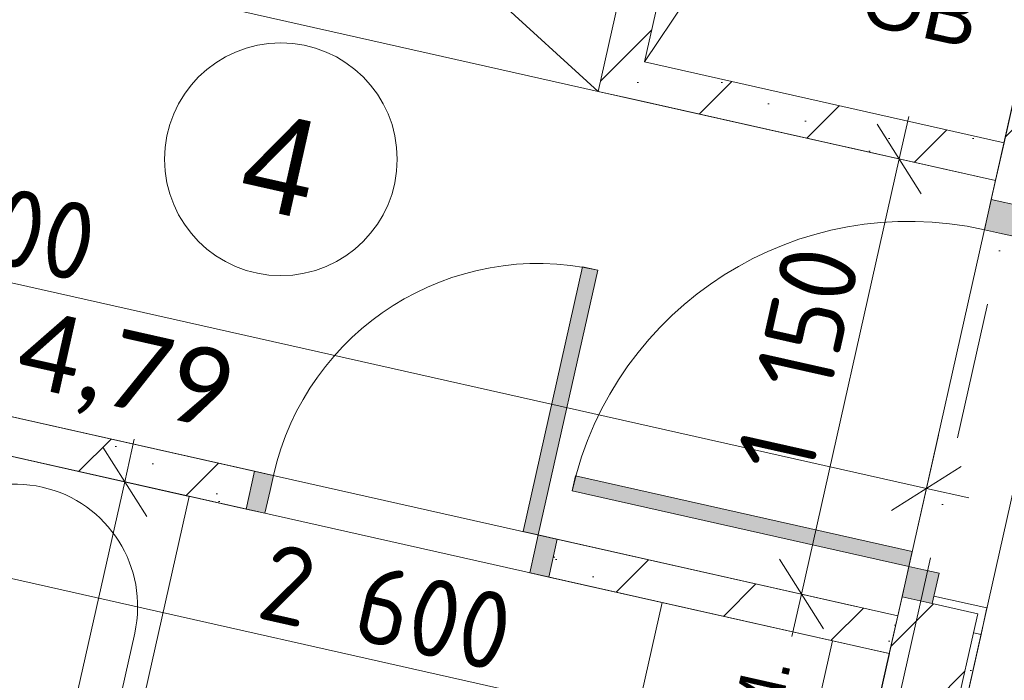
# Model space of a CAD drawing. Header units: millimetres. Extents: x -7213913 to -6930480, y 6129472 to 6353620.
# Tile 141 of 256: x -7196298 to -7193759, y 6181651 to 6183354. Entities that reach past the tile are written whole.
import ezdxf
from ezdxf.enums import TextEntityAlignment as Align

# ---------------------------------------------------------------- set-up
doc = ezdxf.new("R2010")
doc.units = ezdxf.units.MM
doc.header["$MEASUREMENT"] = 0
doc.linetypes.add('Штрихпунктирная', pattern=[670.277762, 352.777767, -176.388884, 0, -141.111112])
for name, color, linetype in [('S - квартира_помещение.АР', 7, 'Continuous'), ('S - МОП.АР', 7, 'Continuous'), ('АР-Мебель_Оборудование_Технология.АР', 7, 'Continuous'), ('АР-Мебель_Сантехника.АР', 7, 'Continuous'), ('АР-Стены_Перегородки_межквартирные_200.АР', 7, 'Continuous'), ('АР-Чертеж-Оси_Осевые размеры.АР', 7, 'Continuous'), ('АР-Чертеж-Размеры.АР', 7, 'Continuous'), ('Двери Archicad', 7, 'Continuous')]:
    doc.layers.add(name, color=color, linetype=linetype)
for name, color, linetype, lineweight in [('S - квартира_помещение.АР_Ном._пера__2', 8, 'Continuous', 15), ('S - МОП.АР_Ном._пера__2', 8, 'Continuous', 15), ('АР-Мебель_Оборудование_Технология.АР_Ном._пера__101', 252, 'Continuous', 0), ('АР-Мебель_Сантехника.АР_Ном._пера__101', 252, 'Continuous', 0), ('АР-Стены_внутренние_пилоны.АР_Ном._пера__1', 7, 'Continuous', 30), ('АР-Стены_Перегородки_межквартирные_200.АР_Ном._пера__1', 7, 'Continuous', 30), ('АР-Чертеж-Оси_Осевые размеры.АР_Ном._пера__120', 7, 'Continuous', 0), ('АР-Чертеж-Размеры.АР_Ном._пера__1', 7, 'Continuous', 0), ('Двери Archicad_Ном._пера__120', 7, 'Continuous', 0), ('ИОС-Шахты и отверстия.АР_Ном._пера__1', 7, 'Continuous', 0), ('Паспорта Зон Archicad_Ном._пера__1', 7, 'Continuous', 0)]:
    doc.layers.add(name, color=color, linetype=linetype, lineweight=lineweight)
doc.layers.add('АР-Мебель_Сантехника.АР_Ном._пера__86', color=7, linetype='Continuous', lineweight=0, true_color=0xbdbdbd)
doc.styles.add('РЎР“Р•РќР•Р\xa0Р\x98Р\xa0_РЎРўР\x98Р›Р¬_1', font='txt')
doc.styles.add('РЎР“Р•РќР•Р\xa0Р\x98Р\xa0_РЎРўР\x98Р›Р¬_2', font='calibri.ttf')
doc.styles.add('РЎР“Р•РќР•Р\xa0Р\x98Р\xa0_РЎРўР\x98Р›Р¬_3', font='GOST_Common.ttf')
doc.styles.add('РЎР“Р•РќР•Р\xa0Р\x98Р\xa0_РЎРўР\x98Р›Р¬_4', font='arial.ttf')
doc.styles.add('РЎР“Р•РќР•Р\xa0Р\x98Р\xa0_РЎРўР\x98Р›Р¬_5', font='GOTHIC.TTF')
doc.dimstyles.new('СГЕНЕРИР_СТИЛЬ__4', dxfattribs={"dimtxt": 200, "dimasz": 142.5, "dimexe": 0.18, "dimexo": 0.0625, "dimgap": 0, "dimtad": 1, "dimdec": 0, "dimzin": 0, "dimdsep": 46, "dimtxsty": 'РЎР“Р•РќР•Р\xa0Р\x98Р\xa0_РЎРўР\x98Р›Р¬_3', "dimblk": 'ARROWHEAD_6', "dimblk1": 'ARROWHEAD_6', "dimblk2": 'ARROWHEAD_6', "dimcen": 0.09, "dimse1": 1, "dimse2": 1, "dimclrd": 7, "dimclre": 7, "dimclrt": 7, "dimazin": 0, "dimtfac": 1, "dimtdec": 4, "dimtmove": 2, "dimatfit": 3, "dimfxl": 1, "dimtolj": 1, "dimtzin": 0, "dimarcsym": 0})
doc.dimstyles.new('СГЕНЕРИР_СТИЛЬ__5', dxfattribs={"dimtxt": 200, "dimasz": 142.5, "dimexe": 0.18, "dimexo": 0.0625, "dimgap": 0, "dimtad": 1, "dimdec": 0, "dimzin": 0, "dimdsep": 46, "dimtxsty": 'РЎР“Р•РќР•Р\xa0Р\x98Р\xa0_РЎРўР\x98Р›Р¬_3', "dimblk": 'ARROWHEAD_6', "dimblk1": 'ARROWHEAD_6', "dimblk2": 'ARROWHEAD_6', "dimcen": 0.09, "dimse1": 1, "dimse2": 1, "dimclrd": 7, "dimclre": 7, "dimclrt": 7, "dimazin": 0, "dimtfac": 1, "dimtdec": 4, "dimtmove": 0, "dimatfit": 3, "dimfxl": 1, "dimtolj": 1, "dimtzin": 0, "dimarcsym": 0})
pattern_1 = [(45, (-6566190.34, 6562677.8), (-169.70563, 169.70563), []), (90, (-6566360.05, 6562847.5), (-216, 0), [0, -144, 0, -216]), (155, (-6566190.34, 6563017.2), (91.285545, 195.76248), [0, -105.6, 0, -182.4])]
pattern_2 = [(45, (-6566190.34, 6563027.8), (-111.369318, 111.369318), [0, -105, 0, -157.5]), (110, (-6565840.34, 6563027.8), (148.001588, 53.868173), [0, -77, 0, -133])]
pattern_3 = [(45, (-6566190.34, 6562677.8), (-127.279217, 127.279217), [])]

# ---------------------------------------------------------------- blocks, each defined once
blk = doc.blocks.new('С_у_3_45_10', base_point=(-7195577.3, 6181549.5))
at = {"layer": 'S - квартира_помещение.АР_Ном._пера__2', "color": 8, "linetype": 'Continuous', "lineweight": 15, "flags": 128}
blk.add_lwpolyline([(-7196987.2, 6180533), (-7194450.4, 6179963.3), (-7194225.8, 6180963.4), (-7194056, 6181719.5), (-7196592.7, 6182289.3)], close=True, dxfattribs=at)
at = {"layer": 'Паспорта Зон Archicad_Ном._пера__1', "color": 7, "lineweight": 0, "style": 'РЎР“Р•РќР•Р\xa0Р\x98Р\xa0_РЎРўР\x98Р›Р¬_1'}
blk.add_attdef('ROOM_NUMBER', text='', height=250, rotation=347.3417, dxfattribs=at).set_placement((-7195348.6, 6181298.7), align=Align.MIDDLE_CENTER)
at = {"layer": 'Паспорта Зон Archicad_Ном._пера__1', "color": 7, "lineweight": 0, "style": 'РЎР“Р•РќР•Р\xa0Р\x98Р\xa0_РЎРўР\x98Р›Р¬_2'}
blk.add_attdef('ROOM_AREA', text='', height=200, rotation=347.3417, dxfattribs=at).set_placement((-7194963.8, 6180452.6), align=Align.MIDDLE_RIGHT)
blk = doc.blocks.new('Холл_4_46_10', base_point=(-7196153.1, 6182962.1))
at = {"layer": 'S - квартира_помещение.АР_Ном._пера__2', "color": 8, "linetype": 'Continuous', "lineweight": 15, "flags": 128}
blk.add_lwpolyline([(-7197156.2, 6182518.3), (-7194034, 6181817.1), (-7193782, 6182939.1), (-7194806.5, 6183169.2), (-7194675, 6183754.6), (-7195699.5, 6183984.7), (-7195831, 6183399.3), (-7195928.5, 6183421.2), (-7195823.6, 6183889.5), (-7196798.3, 6184108.8)], close=True, dxfattribs=at)
at = {"layer": 'Паспорта Зон Archicad_Ном._пера__1', "color": 7, "linetype": 'Continuous', "lineweight": 0}
blk.add_circle((-7195624.7, 6182994.1), 300, dxfattribs=at)
at = {"layer": 'Паспорта Зон Archicad_Ном._пера__1', "color": 7, "lineweight": 0, "style": 'РЎР“Р•РќР•Р\xa0Р\x98Р\xa0_РЎРўР\x98Р›Р¬_1'}
blk.add_attdef('ROOM_NUMBER', text='', height=250, rotation=347.3417, dxfattribs=at).set_placement((-7195624.7, 6182980.8), align=Align.MIDDLE_CENTER)
at = {"layer": 'Паспорта Зон Archicad_Ном._пера__1', "color": 7, "lineweight": 0, "style": 'РЎР“Р•РќР•Р\xa0Р\x98Р\xa0_РЎРўР\x98Р›Р¬_2'}
blk.add_attdef('ROOM_AREA', text='', height=200, rotation=347.3417, dxfattribs=at).set_placement((-7195757.5, 6182393.5), align=Align.MIDDLE_RIGHT)
blk = doc.blocks.new('Коридор_5_57_10', base_point=(-7189363.2, 6194260.7))
at = {"layer": 'S - МОП.АР_Ном._пера__2', "color": 8, "linetype": 'Continuous', "lineweight": 15, "flags": 128}
blk.add_lwpolyline([(-7193429.3, 6183505.6), (-7194229.2, 6179944.3), (-7194229.2, 6179944.3), (-7194294.9, 6179651.6), (-7194608.3, 6178256.4), (-7193086.2, 6177914.5), (-7192297.3, 6181427), (-7192297.3, 6181427), (-7192261.2, 6181588), (-7191587.3, 6184588.3)], dxfattribs=at)
at = {"layer": 'Паспорта Зон Archicad_Ном._пера__1', "color": 7, "lineweight": 0, "style": 'РЎР“Р•РќР•Р\xa0Р\x98Р\xa0_РЎРўР\x98Р›Р¬_3'}
blk.add_attdef('ROOM_NUMBER', text='', height=350, rotation=347.3417, dxfattribs=at).set_placement((-7191509.4, 6189040.8), align=Align.MIDDLE_CENTER)
at = {"layer": 'Паспорта Зон Archicad_Ном._пера__1', "color": 7, "lineweight": 0, "style": 'РЎР“Р•РќР•Р\xa0Р\x98Р\xa0_РЎРўР\x98Р›Р¬_2'}
blk.add_attdef('ROOM_AREA', text='', height=200, rotation=347.3417, dxfattribs=at).set_placement((-7191259.6, 6188464.2), align=Align.MIDDLE_RIGHT)
blk = doc.blocks.new('Ванна 23[121]_10', base_point=(-7196987.2, 6180533))
at = {"layer": 'АР-Мебель_Сантехника.АР_Ном._пера__101', "color": 252, "linetype": 'Continuous', "lineweight": 0}
for p, q in [((-7196623.7, 6180502.5), (-7196620.4, 6180517)), ((-7196593.9, 6180511.1), (-7196597.1, 6180496.6)), ((-7196597.1, 6180496.6), (-7196623.7, 6180502.5))]:
    blk.add_line(p, q, dxfattribs=at)
at = {"layer": 'АР-Мебель_Сантехника.АР_Ном._пера__101', "color": 252, "linetype": 'Continuous', "lineweight": 0, "flags": 128}
blk.add_lwpolyline([(-7196255.4, 6180368.7), (-7195861, 6182124.9), (-7196592.8, 6182289.3), (-7196987.2, 6180533)], close=True, dxfattribs=at)
for points in [[(-7196882.7, 6180724.8, 0.414214), (-7196769.2, 6180545.5), (-7196447.2, 6180473.2, 0.414214), (-7196268, 6180586.7), (-7196001.7, 6181772.2, 1), (-7196616.4, 6181910.2)], [(-7196591.5, 6180469.8), (-7196586.2, 6180511.6, 0.12102), (-7196587.3, 6180521.6), (-7196582.1, 6180574.7, 0.882566), (-7196603.8, 6180579.5), (-7196621.9, 6180529.3, 0.12102), (-7196627.1, 6180520.8), (-7196640.2, 6180480.7, 1)]]:
    blk.add_lwpolyline(points, format="xyb", close=True, dxfattribs=at)
at = {"layer": 'АР-Мебель_Сантехника.АР_Ном._пера__101', "color": 252, "linetype": 'Continuous', "lineweight": 0}
blk.add_circle((-7196568.7, 6180685), 25, dxfattribs=at)
for centre, radius, start, end in [((-7196607.1, 6180514.3), 21.1, 20.1127, 134.5707), ((-7196607.1, 6180514), 13.6, 347.3417, 167.3417)]:
    blk.add_arc(centre, radius, start, end, dxfattribs=at)
blk = doc.blocks.new('Стиральная Машина 23[123]_10', base_point=(-7194707.1, 6181558.3))
at = {"layer": 'АР-Мебель_Сантехника.АР_Ном._пера__101', "color": 252, "linetype": 'Continuous', "lineweight": 0, "flags": 128}
blk.add_lwpolyline([(-7194641.4, 6181851), (-7194056, 6181719.5), (-7194187.4, 6181134.1), (-7194772.9, 6181265.6)], close=True, dxfattribs=at)
at = {"layer": 'АР-Мебель_Сантехника.АР_Ном._пера__86', "color": 9, "lineweight": 0, "true_color": 0xbdbdbd, "style": 'РЎР“Р•РќР•Р\xa0Р\x98Р\xa0_РЎРўР\x98Р›Р¬_4'}
blk.add_attdef('stDisplayText', text='', height=120, rotation=77.3417, dxfattribs=at).set_placement((-7194414.4, 6181498.4), align=Align.MIDDLE_CENTER)
blk = doc.blocks.new('Символ Проема в Полу 21[137]_10', base_point=(-7194687, 6183244.9))
at = {"layer": 'ИОС-Шахты и отверстия.АР_Ном._пера__1', "color": 7, "linetype": 'Continuous', "lineweight": 0, "flags": 128}
for points in [[(-7194687, 6183244.9), (-7194577.5, 6183732.7), (-7193650.6, 6183524.5), (-7194472.1, 6183566.3)], [(-7194472.1, 6183566.3), (-7193650.6, 6183524.5), (-7193760.1, 6183036.7), (-7194687, 6183244.9)]]:
    blk.add_lwpolyline(points, close=True, dxfattribs=at)
at = {"layer": 'ИОС-Шахты и отверстия.АР_Ном._пера__1', "color": 7, "linetype": 'Continuous', "lineweight": 0, "insert": (-7193944.8, 6183257.4), "char_height": 150, "attachment_point": 8, "rotation": 347.3417, "style": 'РЎР“Р•РќР•Р\xa0Р\x98Р\xa0_РЎРўР\x98Р›Р¬_4'}
blk.add_mtext('\\A1;{\\pqc;\\pt0;\\fArial|b0|i0|c204|p0;\\c739502;\\W1.000000;ОВ\\fArial|b0|i0|c204|p0;\\W1.000000;\\A1{\\H.66x;\\S^  ;}\\fArial|b0|i0|c204|p0;\\W1.000000;\\fArial|b0|i0|c204|p0;\\W1.000000;\\A1{\\H.66x;\\S^  ;}\\fArial|b0|i0|c204|p0;\\W1.000000;\\fArial|b0|i0|c204|p0;\\W1.000000;\\A1{\\H.66x;\\S^  ;}}', dxfattribs=at)
blk = doc.blocks.new('Стена_59_10', base_point=(-7194687, 6183244.9))
at = {"layer": 'АР-Стены_Перегородки_межквартирные_200.АР', "linetype": 'Continuous', "lineweight": 0, "true_color": 0x000000}
h = blk.add_hatch(dxfattribs=at)
h.set_pattern_fill('БУТ__50__000A', color=18, style=0, pattern_type=2)
h.set_pattern_definition(pattern_1)
h.paths.add_polyline_path([(-7194687, 6183244.9), (-7194577.5, 6183732.7), (-7194675, 6183754.6), (-7194784.6, 6183266.8)])
h = blk.add_hatch(dxfattribs=at)
h.set_pattern_fill('БУТ__50__000A', color=18, style=0, pattern_type=2)
h.set_pattern_definition(pattern_1)
h.paths.add_polyline_path([(-7194806.5, 6183169.2), (-7194687, 6183244.9), (-7194784.6, 6183266.8)])
h = blk.add_hatch(dxfattribs=at)
h.set_pattern_fill('БУТ__50__000A', color=18, style=0, pattern_type=2)
h.set_pattern_definition(pattern_1)
h.paths.add_polyline_path([(-7194687, 6183244.9), (-7194806.5, 6183169.2), (-7194709, 6183147.3)])
at = {"layer": 'АР-Стены_Перегородки_межквартирные_200.АР_Ном._пера__1', "color": 7, "linetype": 'Continuous', "lineweight": 15, "flags": 128}
for points in [[(-7194675, 6183754.6), (-7194806.5, 6183169.2)], [(-7194687, 6183244.9), (-7194577.5, 6183732.7)], [(-7194806.5, 6183169.2), (-7194709, 6183147.3)]]:
    blk.add_lwpolyline(points, dxfattribs=at)
blk = doc.blocks.new('Металлическая Дверь 23[24]_10', base_point=(-6566190.3, 6562677.8))
at = {"layer": 'Двери Archicad_Ном._пера__120', "linetype": 'Continuous', "lineweight": 0, "true_color": 0xffffff}
for points in [[(-7193732.5, 6182794.8), (-7193714.9, 6182872.8), (-7193793, 6182890.3), (-7193810.5, 6182812.3), (-7193771.5, 6182803.5)], [(-7194873.9, 6182139), (-7194005.6, 6181943.9), (-7193996.8, 6181982.9), (-7194865.2, 6182178)], [(-7193945, 6181848.3), (-7193927.5, 6181926.4), (-7193966.5, 6181935.2), (-7194005.6, 6181943.9), (-7194023.1, 6181865.9)]]:
    blk.add_hatch(color=7, dxfattribs=at).paths.add_polyline_path(points)
at = {"layer": 'Двери Archicad_Ном._пера__120', "color": 7, "linetype": 'Continuous', "lineweight": 0}
for p, q in [((-7193810.5, 6182812.3), (-7193793, 6182890.3)), ((-7193793, 6182890.3), (-7193714.9, 6182872.8)), ((-7193793, 6182890.3), (-7193714.9, 6182872.8)), ((-7193793, 6182890.3), (-7193714.9, 6182872.8)), ((-7193714.9, 6182872.8), (-7193732.5, 6182794.8)), ((-7193719.3, 6182853.3), (-7193582.7, 6182822.6)), ((-7193578.3, 6182842.1), (-7193582.7, 6182822.6)), ((-7193771.5, 6182803.5), (-7193810.5, 6182812.3)), ((-7193732.5, 6182794.8), (-7193771.5, 6182803.5)), ((-7194865.2, 6182178), (-7194873.9, 6182139)), ((-7193996.8, 6181982.9), (-7194865.2, 6182178)), ((-7194873.9, 6182139), (-7194005.6, 6181943.9)), ((-7194005.6, 6181943.9), (-7193996.8, 6181982.9)), ((-7194023.1, 6181865.9), (-7194005.6, 6181943.9)), ((-7194005.6, 6181943.9), (-7193966.5, 6181935.2)), ((-7193966.5, 6181935.2), (-7193927.5, 6181926.4)), ((-7193927.5, 6181926.4), (-7193945, 6181848.3)), ((-7193945, 6181848.3), (-7194023.1, 6181865.9)), ((-7194023.1, 6181865.9), (-7193945, 6181848.3)), ((-7194023.1, 6181865.9), (-7193945, 6181848.3)), ((-7193940.7, 6181867.8), (-7193804.1, 6181837.2)), ((-7193808.4, 6181817.7), (-7193804.1, 6181837.2))]:
    blk.add_line(p, q, dxfattribs=at)
blk.add_arc((-7194005.6, 6181943.9), 890, 77.3417, 167.3417, dxfattribs=at)
blk = doc.blocks.new('Стена_62_10', base_point=(-7193052.3, 6186188.1))
at = {"layer": 'АР-Стены_Перегородки_межквартирные_200.АР', "linetype": 'Continuous', "lineweight": 0, "true_color": 0x000000}
h = blk.add_hatch(dxfattribs=at)
h.set_pattern_fill('БЛОКИ_БЕТОННЫЕ_ЭФФЕКТИВН_28', color=18, style=0, pattern_type=2)
h.set_pattern_definition(pattern_3)
h.paths.add_polyline_path([(-7193052.3, 6186188.1), (-7193793, 6182890.3), (-7193714.9, 6182872.8), (-7193597.9, 6182846.5), (-7192857.2, 6186144.3)])
h = blk.add_hatch(dxfattribs=at)
h.set_pattern_fill('БЛОКИ_БЕТОННЫЕ_ЭФФЕКТИВН_28', color=18, style=0, pattern_type=2)
h.set_pattern_definition(pattern_3)
h.paths.add_polyline_path([(-7194023.1, 6181865.9), (-7194034, 6181817.1), (-7193838.9, 6181773.3), (-7193828, 6181822), (-7193945, 6181848.3)])
h = blk.add_hatch(dxfattribs=at)
h.set_pattern_fill('ШТУКАТУРКА__ГИПС_01_000A', color=18, style=0, pattern_type=2)
h.set_pattern_definition(pattern_2)
h.paths.add_polyline_path([(-7193804.1, 6181837.2), (-7193940.7, 6181867.8), (-7193945, 6181848.3), (-7193828, 6181822), (-7193808.4, 6181817.7)])
h = blk.add_hatch(dxfattribs=at)
h.set_pattern_fill('ШТУКАТУРКА__ГИПС_01_000A', color=18, style=0, pattern_type=2)
h.set_pattern_definition(pattern_2)
h.paths.add_polyline_path([(-7193838.9, 6181773.3), (-7193819.4, 6181768.9), (-7193808.4, 6181817.7), (-7193828, 6181822)])
at = {"layer": 'АР-Стены_Перегородки_межквартирные_200.АР_Ном._пера__1', "color": 7, "linetype": 'Continuous', "lineweight": 15}
for p, q in [((-7193793, 6182890.3), (-7193714.9, 6182872.8)), ((-7194023.1, 6181865.9), (-7193945, 6181848.3)), ((-7193828, 6181822), (-7193945, 6181848.3)), ((-7193838.9, 6181773.3), (-7193828, 6181822))]:
    blk.add_line(p, q, dxfattribs=at)
at = {"layer": 'АР-Стены_Перегородки_межквартирные_200.АР_Ном._пера__1', "color": 7, "linetype": 'Continuous', "lineweight": 0}
for p, q in [((-7193945, 6181848.3), (-7193940.7, 6181867.8)), ((-7193940.7, 6181867.8), (-7193804.1, 6181837.2)), ((-7193808.4, 6181817.7), (-7193804.1, 6181837.2))]:
    blk.add_line(p, q, dxfattribs=at)
at = {"layer": 'АР-Стены_Перегородки_межквартирные_200.АР_Ном._пера__1', "color": 7, "linetype": 'Continuous', "lineweight": 15, "flags": 128}
for points in [[(-7193172.8, 6185651.6), (-7193793, 6182890.3)], [(-7194023.1, 6181865.9), (-7194034, 6181817.1)]]:
    blk.add_lwpolyline(points, dxfattribs=at)
at = {"layer": 'АР-Стены_Перегородки_межквартирные_200.АР_Ном._пера__1', "color": 7, "linetype": 'Continuous', "lineweight": 0, "flags": 128}
for points in [[(-7193819.4, 6181768.9), (-7193808.4, 6181817.7)], [(-7193819.4, 6181768.9), (-7193838.9, 6181773.3)]]:
    blk.add_lwpolyline(points, dxfattribs=at)
at = {"layer": 'Двери Archicad_Ном._пера__120', "color": 7, "linetype": 'Continuous', "lineweight": 0}
blk.add_blockref('Металлическая Дверь 23[24]_10', (-6566190.3, 6562677.8), dxfattribs=at)
blk = doc.blocks.new('Металлическая Дверь 23[29]_10', base_point=(-6566190.3, 6562677.8))
at = {"layer": 'Двери Archicad', "linetype": 'Continuous', "lineweight": 0, "true_color": 0xffffff}
for points in [[(-7194807.6, 6182708.2), (-7194846.6, 6182717), (-7195000, 6182034), (-7194960.9, 6182025.3)], [(-7195665.8, 6182081.1), (-7195652.7, 6182139.6), (-7195643.9, 6182178.7), (-7195692.7, 6182189.6), (-7195714.6, 6182092)], [(-7194934.1, 6181916.7), (-7194912.2, 6182014.3), (-7194960.9, 6182025.3), (-7194969.7, 6181986.2), (-7194982.9, 6181927.7)]]:
    blk.add_hatch(color=7, dxfattribs=at).paths.add_polyline_path(points)
at = {"layer": 'Двери Archicad_Ном._пера__120', "color": 7, "linetype": 'Continuous', "lineweight": 0}
for p, q in [((-7195000, 6182034), (-7194846.6, 6182717)), ((-7194846.6, 6182717), (-7194807.6, 6182708.2)), ((-7194807.6, 6182708.2), (-7194960.9, 6182025.3)), ((-7195692.7, 6182189.6), (-7195714.6, 6182092)), ((-7195692.7, 6182189.6), (-7195714.6, 6182092)), ((-7195692.7, 6182189.6), (-7195714.6, 6182092)), ((-7195643.9, 6182178.7), (-7195692.7, 6182189.6)), ((-7195652.7, 6182139.6), (-7195643.9, 6182178.7)), ((-7195665.8, 6182081.1), (-7195652.7, 6182139.6)), ((-7195714.6, 6182092), (-7195665.8, 6182081.1)), ((-7194960.9, 6182025.3), (-7195000, 6182034)), ((-7194960.9, 6182025.3), (-7194969.7, 6181986.2)), ((-7194912.2, 6182014.3), (-7194960.9, 6182025.3)), ((-7194934.1, 6181916.7), (-7194912.2, 6182014.3)), ((-7194912.2, 6182014.3), (-7194934.1, 6181916.7)), ((-7194912.2, 6182014.3), (-7194934.1, 6181916.7)), ((-7194969.7, 6181986.2), (-7194982.9, 6181927.7)), ((-7194982.9, 6181927.7), (-7194934.1, 6181916.7))]:
    blk.add_line(p, q, dxfattribs=at)
blk.add_arc((-7194960.9, 6182025.3), 700, 77.3417, 167.3417, dxfattribs=at)
blk = doc.blocks.new('Стена_73_10', base_point=(-7197205, 6182529.3))
at = {"layer": 'АР-Стены_Перегородки_межквартирные_200.АР', "linetype": 'Continuous', "lineweight": 0, "true_color": 0x000000}
h = blk.add_hatch(dxfattribs=at)
h.set_pattern_fill('БУТ__50__000A', color=18, style=0, pattern_type=2)
h.set_pattern_definition(pattern_1)
h.paths.add_polyline_path([(-7197156.2, 6182518.3), (-7197178.1, 6182420.7), (-7195714.6, 6182092), (-7195692.7, 6182189.6)])
h = blk.add_hatch(dxfattribs=at)
h.set_pattern_fill('БУТ__50__000A', color=18, style=0, pattern_type=2)
h.set_pattern_definition(pattern_1)
h.paths.add_polyline_path([(-7194912.2, 6182014.3), (-7194934.1, 6181916.7), (-7194056, 6181719.5), (-7194034, 6181817.1)])
at = {"layer": 'АР-Стены_Перегородки_межквартирные_200.АР_Ном._пера__1', "color": 7, "linetype": 'Continuous', "lineweight": 15}
for p, q in [((-7195692.7, 6182189.6), (-7195714.6, 6182092)), ((-7194912.2, 6182014.3), (-7194934.1, 6181916.7))]:
    blk.add_line(p, q, dxfattribs=at)
at = {"layer": 'АР-Стены_Перегородки_межквартирные_200.АР_Ном._пера__1', "color": 7, "linetype": 'Continuous', "lineweight": 15, "flags": 128}
for points in [[(-7195692.7, 6182189.6), (-7197156.2, 6182518.3)], [(-7196592.7, 6182289.3), (-7195714.6, 6182092)], [(-7194034, 6181817.1), (-7194912.2, 6182014.3)], [(-7194934.1, 6181916.7), (-7194056, 6181719.5)], [(-7194034, 6181817.1), (-7194056, 6181719.5)]]:
    blk.add_lwpolyline(points, dxfattribs=at)
at = {"layer": 'Двери Archicad', "color": 7, "linetype": 'Continuous', "lineweight": 0}
blk.add_blockref('Металлическая Дверь 23[29]_10', (-6566190.3, 6562677.8), dxfattribs=at)
blk = doc.blocks.new('Стена_87_10', base_point=(-7194687, 6183244.9))
at = {"layer": 'АР-Стены_Перегородки_межквартирные_200.АР', "linetype": 'Continuous', "lineweight": 0, "true_color": 0x000000}
h = blk.add_hatch(dxfattribs=at)
h.set_pattern_fill('БУТ__50__000A', color=18, style=0, pattern_type=2)
h.set_pattern_definition(pattern_1)
h.paths.add_polyline_path([(-7194709, 6183147.3), (-7193782, 6182939.1), (-7193760.1, 6183036.7), (-7194687, 6183244.9)])
at = {"layer": 'АР-Стены_Перегородки_межквартирные_200.АР_Ном._пера__1', "color": 7, "linetype": 'Continuous', "lineweight": 15, "flags": 128}
for points in [[(-7193760.1, 6183036.7), (-7194687, 6183244.9)], [(-7194709, 6183147.3), (-7193782, 6182939.1)], [(-7193760.1, 6183036.7), (-7193782, 6182939.1)]]:
    blk.add_lwpolyline(points, dxfattribs=at)
blk = doc.blocks.new('Стена_127_10', base_point=(-7194034, 6181817.1))
at = {"layer": 'АР-Стены_Перегородки_межквартирные_200.АР', "linetype": 'Continuous', "lineweight": 0, "true_color": 0x000000}
h = blk.add_hatch(dxfattribs=at)
h.set_pattern_fill('БЛОКИ_БЕТОННЫЕ_ЭФФЕКТИВН_28', color=18, style=0, pattern_type=2)
h.set_pattern_definition(pattern_3)
h.paths.add_polyline_path([(-7194255.3, 6179919.4), (-7193838.9, 6181773.3), (-7194034, 6181817.1), (-7194450.4, 6179963.3)])
h = blk.add_hatch(dxfattribs=at)
h.set_pattern_fill('ШТУКАТУРКА__ГИПС_01_000A', color=18, style=0, pattern_type=2)
h.set_pattern_definition(pattern_2)
h.paths.add_polyline_path([(-7194290.5, 6179671.1), (-7193819.4, 6181768.9), (-7193838.9, 6181773.3), (-7194305.1, 6179697.7)])
h = blk.add_hatch(dxfattribs=at)
h.set_pattern_fill('ШТУКАТУРКА__ГИПС_01_000A', color=18, style=0, pattern_type=2)
h.set_pattern_definition(pattern_2)
h.paths.add_polyline_path([(-7194305.1, 6179697.7), (-7194310.1, 6179675.5), (-7194290.5, 6179671.1)])
at = {"layer": 'АР-Стены_внутренние_пилоны.АР_Ном._пера__1', "color": 7, "linetype": 'Continuous', "lineweight": 15}
blk.add_line((-7194310.1, 6179675.5), (-7194305.1, 6179697.7), dxfattribs=at)
at = {"layer": 'АР-Стены_внутренние_пилоны.АР_Ном._пера__1', "color": 7, "linetype": 'Continuous', "lineweight": 0, "flags": 128}
blk.add_lwpolyline([(-7194290.5, 6179671.1), (-7194310.1, 6179675.5)], dxfattribs=at)
at = {"layer": 'АР-Стены_Перегородки_межквартирные_200.АР_Ном._пера__1', "color": 7, "linetype": 'Continuous', "lineweight": 15}
for p, q in [((-7194255.3, 6179919.4), (-7193838.9, 6181773.3)), ((-7194305.1, 6179697.7), (-7194255.3, 6179919.4))]:
    blk.add_line(p, q, dxfattribs=at)
at = {"layer": 'АР-Стены_Перегородки_межквартирные_200.АР_Ном._пера__1', "color": 7, "linetype": 'Continuous', "lineweight": 30}
blk.add_line((-7194450.4, 6179963.3), (-7194255.3, 6179919.4), dxfattribs=at)
at = {"layer": 'АР-Стены_Перегородки_межквартирные_200.АР_Ном._пера__1', "color": 7, "linetype": 'Continuous', "lineweight": 15, "flags": 128}
blk.add_lwpolyline([(-7194034, 6181817.1), (-7194450.4, 6179963.3)], dxfattribs=at)
at = {"layer": 'АР-Стены_Перегородки_межквартирные_200.АР_Ном._пера__1', "color": 7, "linetype": 'Continuous', "lineweight": 0, "flags": 128}
for points in [[(-7194290.5, 6179671.1), (-7193819.4, 6181768.9)], [(-7193819.4, 6181768.9), (-7193838.9, 6181773.3)]]:
    blk.add_lwpolyline(points, dxfattribs=at)
blk = doc.blocks.new('Гардероб Нестандартный 23[166]_10', base_point=(-7195831, 6183399.3))
at = {"layer": 'АР-Мебель_Оборудование_Технология.АР_Ном._пера__101', "color": 252, "linetype": 'Continuous', "lineweight": 0}
for p, q in [((-7194806.5, 6183169.2), (-7195699.5, 6183984.7)), ((-7195831, 6183399.3), (-7194675, 6183754.6))]:
    blk.add_line(p, q, dxfattribs=at)
at = {"layer": 'АР-Мебель_Оборудование_Технология.АР_Ном._пера__101', "color": 252, "linetype": 'Continuous', "lineweight": 0, "flags": 128}
blk.add_lwpolyline([(-7195831, 6183399.3), (-7194806.5, 6183169.2), (-7194675, 6183754.6), (-7195699.5, 6183984.7)], close=True, dxfattribs=at)
blk = doc.blocks.new('*D992', base_point=(-6566190.3, 6562677.8))
at = {"layer": 'АР-Чертеж-Размеры.АР_Ном._пера__1', "color": 7, "linetype": 'Continuous', "lineweight": 0, "transparency": 16777216}
for p, q in [((-7196027.3, 6182162.3), (-7196002.6, 6182272)), ((-7195970.6, 6182072.7), (-7196084, 6182251.9)), ((-7195890.1, 6182131.4), (-7196164.5, 6182193.1)), ((-7196421.7, 6180406), (-7196027.3, 6182162.3)), ((-7196478.5, 6180495.6), (-7196365, 6180316.4)), ((-7196284.5, 6180375.2), (-7196559, 6180436.8)), ((-7196446.4, 6180296.2), (-7196421.7, 6180406))]:
    blk.add_line(p, q, dxfattribs=at)
at = {"layer": 'АР-Чертеж-Размеры.АР_Ном._пера__1', "color": 7, "lineweight": 0, "transparency": 16777216, "insert": (-7196328.8, 6181002.4), "char_height": 200, "attachment_point": 7, "rotation": 77.3417, "style": 'РЎР“Р•РќР•Р\xa0Р\x98Р\xa0_РЎРўР\x98Р›Р¬_3'}
blk.add_mtext('\\A1;{\\pql;\\fGOST Common|b0|i0|c204|p0;\\W1.000000;1\xa0800}', dxfattribs=at)
blk = doc.blocks.new('ARROWHEAD_6')
at = {"color": 0, "linetype": 'Continuous', "lineweight": 0}
for p, q in [((-0.5, -0.5), (0.5, 0.5)), ((0, 0), (-1, 0))]:
    blk.add_line(p, q, dxfattribs=at)
blk = doc.blocks.new('*D993', base_point=(-6566190.3, 6562677.8))
at = {"layer": 'АР-Чертеж-Размеры.АР_Ном._пера__1', "color": 7, "linetype": 'Continuous', "lineweight": 0, "transparency": 16777216}
for p, q in [((-7196690.9, 6181852), (-7196629.3, 6182126.4)), ((-7196570.5, 6182046), (-7196749.7, 6181932.5)), ((-7196769.9, 6182013.9), (-7196660.1, 6181989.2)), ((-7196660.1, 6181989.2), (-7194123.4, 6181419.4)), ((-7194154.2, 6181282.2), (-7194092.6, 6181556.6)), ((-7194213, 6181362.7), (-7194033.8, 6181476.2)), ((-7194123.4, 6181419.4), (-7194013.7, 6181394.8))]:
    blk.add_line(p, q, dxfattribs=at)
at = {"layer": 'АР-Чертеж-Размеры.АР_Ном._пера__1', "color": 7, "lineweight": 0, "transparency": 16777216, "insert": (-7195693.2, 6181813), "char_height": 200, "attachment_point": 7, "rotation": 347.3403, "style": 'РЎР“Р•РќР•Р\xa0Р\x98Р\xa0_РЎРўР\x98Р›Р¬_3'}
blk.add_mtext('\\A1;{\\pql;\\fGOST Common|b0|i0|c204|p0;\\W1.000000;2\xa0600}', dxfattribs=at)
blk = doc.blocks.new('*D1150', base_point=(-6566190.3, 6562677.8))
at = {"layer": 'АР-Чертеж-Размеры.АР_Ном._пера__1', "color": 7, "linetype": 'Continuous', "lineweight": 0, "transparency": 16777216}
for p, q in [((-7194006, 6183104.7), (-7194030.7, 6182995)), ((-7193973.9, 6182905.3), (-7194087.4, 6183084.6)), ((-7194167.9, 6183025.8), (-7193893.5, 6182964.1)), ((-7194030.7, 6182995), (-7194282.7, 6181872.9)), ((-7194339.4, 6181962.5), (-7194225.9, 6181783.3)), ((-7194419.9, 6181903.7), (-7194145.5, 6181842.1)), ((-7194282.7, 6181872.9), (-7194307.3, 6181763.2))]:
    blk.add_line(p, q, dxfattribs=at)
at = {"layer": 'АР-Чертеж-Размеры.АР_Ном._пера__1', "color": 7, "lineweight": 0, "transparency": 16777216, "insert": (-7194256.5, 6182171.9), "char_height": 200, "attachment_point": 7, "rotation": 77.3417, "style": 'РЎР“Р•РќР•Р\xa0Р\x98Р\xa0_РЎРўР\x98Р›Р¬_3'}
blk.add_mtext('\\A1;{\\pql;\\fGOST Common|b0|i0|c204|p0;\\W1.000000;1\xa0150}', dxfattribs=at)
blk = doc.blocks.new('*D1151', base_point=(-6566190.3, 6562677.8))
at = {"layer": 'АР-Чертеж-Размеры.АР_Ном._пера__1', "color": 7, "linetype": 'Continuous', "lineweight": 0, "transparency": 16777216}
for p, q in [((-7197113.3, 6182709.4), (-7197051.7, 6182983.8)), ((-7196992.9, 6182903.3), (-7197172.1, 6182789.8)), ((-7197192.3, 6182871.2), (-7197082.5, 6182846.6)), ((-7197082.5, 6182846.6), (-7193960.3, 6182145.3)), ((-7193991.1, 6182008.1), (-7193929.5, 6182282.5)), ((-7194049.9, 6182088.6), (-7193870.7, 6182202.1)), ((-7193960.3, 6182145.3), (-7193850.6, 6182120.7))]:
    blk.add_line(p, q, dxfattribs=at)
at = {"layer": 'АР-Чертеж-Размеры.АР_Ном._пера__1', "color": 7, "lineweight": 0, "transparency": 16777216, "insert": (-7196761.6, 6182815.5), "char_height": 200, "attachment_point": 7, "rotation": 347.3417, "style": 'РЎР“Р•РќР•Р\xa0Р\x98Р\xa0_РЎРўР\x98Р›Р¬_3'}
blk.add_mtext('\\A1;{\\pql;\\fGOST Common|b0|i0|c204|p0;\\W1.000000;3\xa0200}', dxfattribs=at)
blk = doc.blocks.new('Стандартный Маркер Сетки[223]_10', base_point=(-7189470, 6201910.2))
at = {"layer": 'АР-Чертеж-Оси_Осевые размеры.АР_Ном._пера__120', "color": 7, "linetype": 'Штрихпунктирная', "lineweight": 0}
blk.add_line((-7189689.1, 6200934.5), (-7204461.2, 6135162.5), dxfattribs=at)
at = {"layer": 'АР-Чертеж-Оси_Осевые размеры.АР_Ном._пера__120', "color": 7, "lineweight": 0, "style": 'РЎР“Р•РќР•Р\xa0Р\x98Р\xa0_РЎРўР\x98Р›Р¬_5'}
blk.add_attdef('AC_MarkerText_1', text='', height=350, rotation=347.3417, dxfattribs=at).set_placement((-7204719.9, 6133880.1), align=Align.TOP_CENTER)

msp = doc.modelspace()

# ---------------------------------------------------------------- linework, layer by layer
at = {"layer": 'S - квартира_помещение.АР', "color": 254, "linetype": 'Continuous', "lineweight": 0, "true_color": 0xd8d8d8, "flags": 128}
for points in [[(-7197156.2, 6182518.3), (-7194034, 6181817.1), (-7193782, 6182939.1), (-7194806.5, 6183169.2), (-7194675, 6183754.6), (-7195699.5, 6183984.7), (-7195831, 6183399.3), (-7195928.5, 6183421.2), (-7195823.6, 6183889.5), (-7196798.3, 6184108.8)], [(-7196987.2, 6180533), (-7194450.4, 6179963.3), (-7194225.8, 6180963.4), (-7194056, 6181719.5), (-7196592.7, 6182289.3)]]:
    msp.add_lwpolyline(points, close=True, dxfattribs=at)
at = {"layer": 'S - МОП.АР', "color": 254, "linetype": 'Continuous', "lineweight": 0, "true_color": 0xdadada, "flags": 128}
msp.add_lwpolyline([(-7193429.3, 6183505.6), (-7194229.2, 6179944.3), (-7194229.2, 6179944.3), (-7194294.9, 6179651.6), (-7194608.3, 6178256.4), (-7193086.2, 6177914.5), (-7192297.3, 6181427), (-7192297.3, 6181427), (-7192261.2, 6181588), (-7191587.3, 6184588.3)], dxfattribs=at)
at = {"layer": 'АР-Мебель_Сантехника.АР_Ном._пера__101', "color": 252, "linetype": 'Continuous', "lineweight": 0}
msp.add_lwpolyline([(-7196255.4, 6180368.7), (-7196216, 6180544.3), (-7194557.1, 6180171.7), (-7194202.1, 6181752.3), (-7194055.8, 6181719.5), (-7194450.2, 6179963.2)], close=True, dxfattribs=at)

# ---------------------------------------------------------------- block references
at = {"layer": 'S - квартира_помещение.АР', "color": 7, "linetype": 'Continuous', "lineweight": 0}
msp.add_blockref('Холл_4_46_10', (-7196153.1, 6182962.1), dxfattribs=at).add_auto_attribs({'ROOM_NUMBER': '4', 'ROOM_AREA': '4,79'})
msp.add_blockref('С_у_3_45_10', (-7195577.3, 6181549.5), dxfattribs=at)
at = {"layer": 'S - МОП.АР', "color": 7, "linetype": 'Continuous', "lineweight": 0}
msp.add_blockref('Коридор_5_57_10', (-7189363.2, 6194260.7), dxfattribs=at)
at = {"layer": 'АР-Мебель_Оборудование_Технология.АР', "color": 252, "linetype": 'Continuous', "lineweight": 0}
msp.add_blockref('Гардероб Нестандартный 23[166]_10', (-7195831, 6183399.3), dxfattribs=at)
at = {"layer": 'АР-Мебель_Сантехника.АР', "color": 252, "linetype": 'Continuous', "lineweight": 0}
msp.add_blockref('Ванна 23[121]_10', (-7196987.2, 6180533), dxfattribs=at)
msp.add_blockref('Стиральная Машина 23[123]_10', (-7194707.1, 6181558.3), dxfattribs=at).add_auto_attribs({'stDisplayText': 'Ст.М.'})
at = {"layer": 'АР-Стены_Перегородки_межквартирные_200.АР', "color": 7, "lineweight": 0}
for name, p in [('Стена_62_10', (-7193052.3, 6186188.1)), ('Стена_59_10', (-7194687, 6183244.9)), ('Стена_87_10', (-7194687, 6183244.9)), ('Стена_73_10', (-7197205, 6182529.3)), ('Стена_127_10', (-7194034, 6181817.1))]:
    msp.add_blockref(name, p, dxfattribs=at)
at = {"layer": 'АР-Чертеж-Оси_Осевые размеры.АР', "color": 8, "linetype": 'Continuous', "lineweight": 15}
msp.add_blockref('Стандартный Маркер Сетки[223]_10', (-7189470, 6201910.2), dxfattribs=at)
at = {"layer": 'ИОС-Шахты и отверстия.АР_Ном._пера__1', "color": 7, "linetype": 'Continuous', "lineweight": 0}
msp.add_blockref('Символ Проема в Полу 21[137]_10', (-7194687, 6183244.9), dxfattribs=at)

# ---------------------------------------------------------------- dimensions: what is measured, and where the dimension line sits
at = {"layer": 'АР-Чертеж-Размеры.АР', "color": 7, "linetype": 'Continuous', "lineweight": 0}
for base, p1, p2, angle, dimstyle, picture, middle, turn in [((-7193960.3, 6182145.3), (-7197156.2, 6182518.3), (-7194034, 6181817.1), 347.3417, 'СГЕНЕРИР_СТИЛЬ__4', '*D1151', (-7196405, 6182837.9), 347.3417), ((-7194282.7, 6181872.9), (-7193782, 6182939.1), (-7194034, 6181817.1), 257.3417, 'СГЕНЕРИР_СТИЛЬ__5', '*D1150', (-7194278.9, 6182528.6), 77.3417), ((-7194123.4, 6181419.4), (-7196790, 6181411.1), (-7194123.4, 6181419.4), 347.3403, 'СГЕНЕРИР_СТИЛЬ__5', '*D993', (-7195336.6, 6181835.4), 347.3403), ((-7196027.3, 6182162.3), (-7195572.5, 6180215.3), (-7195665.8, 6182081.1), 77.3417, 'СГЕНЕРИР_СТИЛЬ__5', '*D992', (-7196351.2, 6181359.1), 77.3417)]:
    dim = msp.add_linear_dim(base=base, p1=p1, p2=p2, angle=angle, dimstyle=dimstyle, dxfattribs=at)
    dim.commit()
    dim.dimension.update_dxf_attribs({"geometry": picture, "text_midpoint": middle, "dimtype": 160, "text_rotation": turn})

doc.saveas('drawing.dxf')
